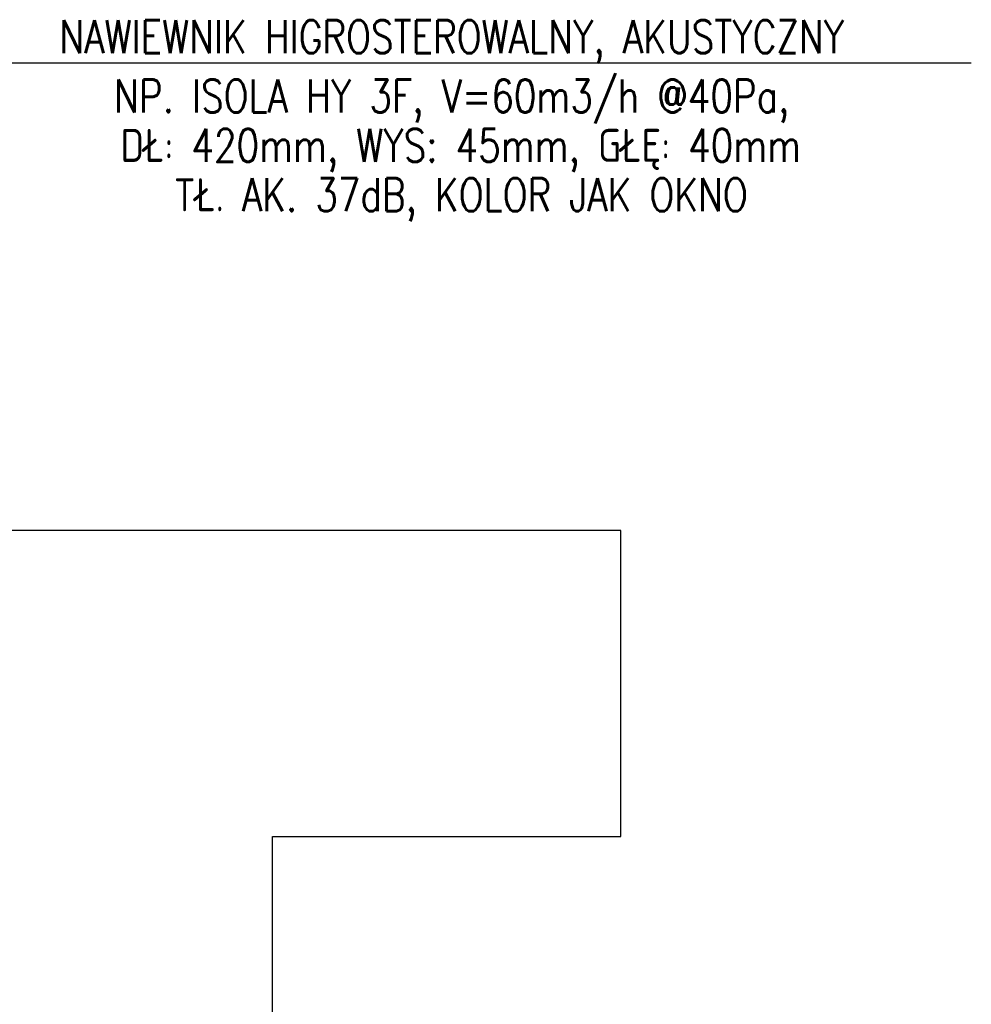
# Model space of a CAD drawing. Header units: centimetres. Extents: x -1062 to 5388, y 1642 to 2943.
# Tile 49 of 90: x -73 to 216, y 2631 to 2930. Entities that reach past the tile are written whole.
import ezdxf
from ezdxf.enums import TextEntityAlignment as Align

# ---------------------------------------------------------------- set-up
doc = ezdxf.new("R2010")
doc.units = ezdxf.units.CM
for name, color, linetype in [('M-LDR', 5, 'Continuous'), ('M-XREF', 252, 'Continuous'), ('XREF$0$Ściany-2', 8, 'Continuous')]:
    doc.layers.add(name, color=color, linetype=linetype)
doc.layers.add('M-TEXT-n', color=5, linetype='Continuous', lineweight=9)
doc.styles.add('RomanS', font='romans.shx')

# ---------------------------------------------------------------- blocks, each defined once
blk = doc.blocks.new('XREF')
at = {"layer": 'XREF$0$Ściany-2'}
for p, q in [((109.52, 2775.08), (-136.22, 2775.08)), ((109.52, 2682.08), (109.52, 2775.08)), ((3.78, 2682.08), (109.52, 2682.08)), ((3.78, 2226.58), (3.78, 2682.08))]:
    blk.add_line(p, q, dxfattribs=at)

msp = doc.modelspace()

# ---------------------------------------------------------------- linework, layer by layer
at = {"layer": 'M-LDR'}
msp.add_line((215.91, 2916.99), (-94.09, 2916.99), dxfattribs=at)

# ---------------------------------------------------------------- block references
at = {"layer": 'M-XREF'}
msp.add_blockref('XREF', (0, 0), dxfattribs=at)

# ---------------------------------------------------------------- texts
at = {"layer": 'M-TEXT-n', "style": 'RomanS', "width": 0.8}
for s, p in [('NAWIEWNIK HIGROSTEROWALNY, AKUSTYCZNY ', (60.91, 2919.99)), ('NP. ISOLA HY 3F, V=60m3/h @40Pa, ', (60.91, 2901.99)), ('DŁ: 420mm, WYS: 45mm, GŁĘ: 40mm', (60.91, 2886.99)), ('TŁ. AK. 37dB, KOLOR JAK OKNO', (60.91, 2871.99))]:
    msp.add_text(s, height=10, dxfattribs=at).set_placement(p, align=Align.CENTER)

doc.saveas('drawing.dxf')
